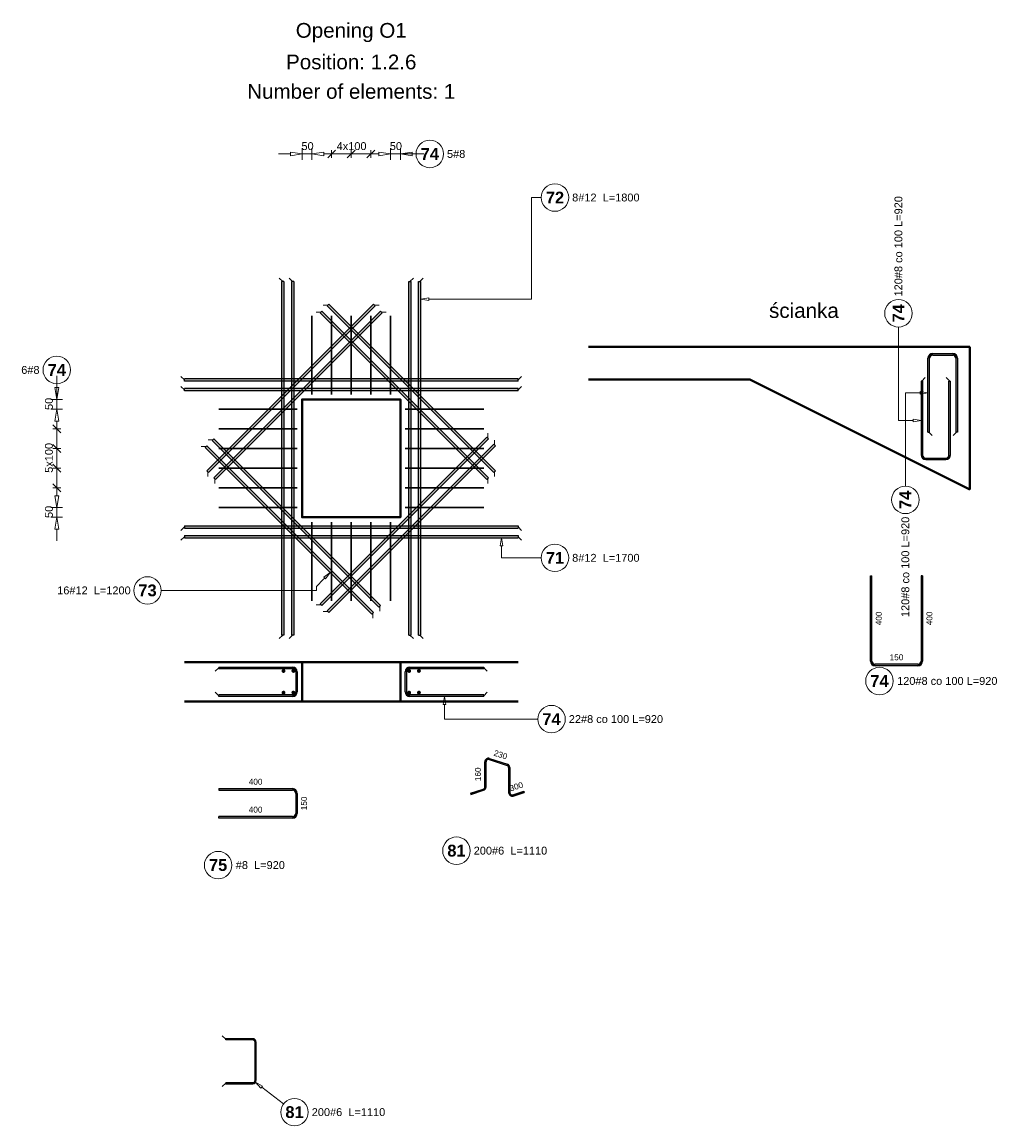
# Model space of a CAD drawing. Extents: x -1474 to 1760906, y -670977 to 75879.
# Tile 17 of 18: x 1747461 to 1752405, y -661617 to -655997. Entities that reach past the tile are written whole.
import ezdxf
from ezdxf.enums import TextEntityAlignment as Align

# ---------------------------------------------------------------- set-up
doc = ezdxf.new("R2010")
doc.units = 0
doc.header["$LTSCALE"] = 10
doc.header["$MEASUREMENT"] = 0
doc.layers.add('P-Linia1', color=3, linetype='Continuous', lineweight=40)
doc.layers.add('RCAD_deskowanie', color=3, linetype='Continuous', lineweight=40)
for name, color, linetype in [('RCAD_kształt pręta', 7, 'Continuous'), ('RCAD_opis kształtu pręta', 7, 'Continuous'), ('RCAD_opis rozkładu', 7, 'Continuous'), ('RCAD_pręt wyrzucony', 130, 'Continuous'), ('RCAD_pręty punktowe', 7, 'Continuous'), ('RCAD_rozkład pręta', 7, 'Continuous'), ('RCAD_symbole graficzne', 7, 'Continuous')]:
    doc.layers.add(name, color=color, linetype=linetype)
doc.styles.add('style1', font='arial.ttf')
doc.styles.add('style3', font='arialbd.ttf')

msp = doc.modelspace()

# ---------------------------------------------------------------- hatches: boundary and pattern name
at = {"layer": 'RCAD_kształt pręta'}
for points in [[(1748782.12773, -657318.51911), (1748794.12773, -657318.51911), (1748794.12773, -659118.51911), (1748782.12773, -659118.51911)], [(1748832.12773, -657318.51911), (1748844.12773, -657318.51911), (1748844.12773, -659118.51911), (1748832.12773, -659118.51911)], [(1749442.12773, -659118.51911), (1749430.12773, -659118.51911), (1749430.12773, -657318.51911), (1749442.12773, -657318.51911)], [(1749492.12773, -659118.51911), (1749480.12773, -659118.51911), (1749480.12773, -657318.51911), (1749492.12773, -657318.51911)], [(1748410.9936, -658290.91312), (1748402.50832, -658282.42784), (1749251.03646, -657433.8997), (1749259.52174, -657442.38498)], [(1749014.73372, -657442.38498), (1749023.219, -657433.8997), (1749871.74714, -658282.42784), (1749863.26186, -658290.91312)], [(1748446.34894, -658326.26846), (1748437.86366, -658317.78318), (1749286.3918, -657469.25504), (1749294.87708, -657477.74032)], [(1748979.37838, -657477.74032), (1748987.86366, -657469.25504), (1749836.3918, -658317.78318), (1749827.90652, -658326.26846)], [(1752082.09593, -658084.83852), (1752074.09593, -658084.83852), (1752074.09593, -657708.83852), (1752082.09593, -657708.83852)], [(1752098.09593, -657692.83852), (1752098.09593, -657684.83852), (1752200.09593, -657684.83852), (1752200.09593, -657692.83852)], [(1752216.09593, -657708.83852), (1752224.09593, -657708.83852), (1752224.09593, -658084.83852), (1752216.09593, -658084.83852)], [(1749987.12773, -657813.51911), (1749987.12773, -657825.51911), (1748287.12773, -657825.51911), (1748287.12773, -657813.51911)], [(1752038.85464, -657825.03717), (1752046.85464, -657825.03717), (1752046.85464, -658201.03717), (1752038.85464, -658201.03717)], [(1752188.85464, -658201.03717), (1752180.85464, -658201.03717), (1752180.85464, -657825.03717), (1752188.85464, -657825.03717)], [(1749987.12773, -657863.51911), (1749987.12773, -657875.51911), (1748287.12773, -657875.51911), (1748287.12773, -657863.51911)], [(1748429.37838, -658127.74032), (1748437.86366, -658119.25504), (1749286.3918, -658967.78318), (1749277.90652, -658976.26846)], [(1749827.90652, -658110.76976), (1749836.3918, -658119.25504), (1748987.86366, -658967.78318), (1748979.37838, -658959.2979)], [(1748394.02304, -658163.09566), (1748402.50832, -658154.61038), (1749251.03646, -659003.13852), (1749242.55118, -659011.6238)], [(1749863.26186, -658146.1251), (1749871.74714, -658154.61038), (1749023.219, -659003.13852), (1749014.73372, -658994.65323)], [(1752062.85464, -658225.03717), (1752062.85464, -658217.03717), (1752164.85464, -658217.03717), (1752164.85464, -658225.03717)], [(1748287.12773, -658573.51911), (1748287.12773, -658561.51911), (1749987.12773, -658561.51911), (1749987.12773, -658573.51911)], [(1748287.12773, -658623.51911), (1748287.12773, -658611.51911), (1749987.12773, -658611.51911), (1749987.12773, -658623.51911)], [(1748462.12773, -659289.01911), (1748462.12773, -659281.01911), (1748838.12773, -659281.01911), (1748838.12773, -659289.01911)], [(1749436.12773, -659289.01911), (1749436.12773, -659281.01911), (1749812.12773, -659281.01911), (1749812.12773, -659289.01911)], [(1748854.12773, -659305.01911), (1748862.12773, -659305.01911), (1748862.12773, -659407.01911), (1748854.12773, -659407.01911)], [(1749420.12773, -659407.01911), (1749412.12773, -659407.01911), (1749412.12773, -659305.01911), (1749420.12773, -659305.01911)], [(1748838.12773, -659423.01911), (1748838.12773, -659431.01911), (1748462.12773, -659431.01911), (1748462.12773, -659423.01911)], [(1749812.12773, -659423.01911), (1749812.12773, -659431.01911), (1749436.12773, -659431.01911), (1749436.12773, -659423.01911)], [(1748635.27154, -661173.08207), (1748635.27154, -661179.08207), (1748498.12773, -661179.08207), (1748498.12773, -661173.08207)], [(1748653.27154, -661384.08207), (1748647.27154, -661384.08207), (1748647.27154, -661191.08207), (1748653.27154, -661191.08207)], [(1748498.12773, -661402.08207), (1748498.12773, -661396.08207), (1748635.27154, -661396.08207), (1748635.27154, -661402.08207)]]:
    msp.add_hatch(color=4, dxfattribs=at).paths.add_polyline_path(points, flags=0)
h = msp.add_hatch(color=4, dxfattribs=at)
edge = h.paths.add_edge_path(flags=0)
edge.add_line((1752098.09593, -657684.83852), (1752098.09593, -657692.83852))
edge.add_arc((1752098.09593, -657708.83852), 16, 90, 180)
edge.add_line((1752082.09593, -657708.83852), (1752074.09593, -657708.83852))
edge.add_arc((1752098.09593, -657708.83852), 24, 450, 540, ccw=False)
h = msp.add_hatch(color=4, dxfattribs=at)
edge = h.paths.add_edge_path(flags=0)
edge.add_line((1752224.09593, -657708.83852), (1752216.09593, -657708.83852))
edge.add_arc((1752200.09593, -657708.83852), 16, 0, 90)
edge.add_line((1752200.09593, -657692.83852), (1752200.09593, -657684.83852))
edge.add_arc((1752200.09593, -657708.83852), 24, 360, 450, ccw=False)
h = msp.add_hatch(color=4, dxfattribs=at)
edge = h.paths.add_edge_path(flags=0)
edge.add_line((1752038.85464, -658201.03717), (1752046.85464, -658201.03717))
edge.add_arc((1752062.85464, -658201.03717), 16, -180, -90)
edge.add_line((1752062.85464, -658217.03717), (1752062.85464, -658225.03717))
edge.add_arc((1752062.85464, -658201.03717), 24, 180, 270, ccw=False)
h = msp.add_hatch(color=4, dxfattribs=at)
edge = h.paths.add_edge_path(flags=0)
edge.add_line((1752164.85464, -658225.03717), (1752164.85464, -658217.03717))
edge.add_arc((1752164.85464, -658201.03717), 16, -90, 0)
edge.add_line((1752180.85464, -658201.03717), (1752188.85464, -658201.03717))
edge.add_arc((1752164.85464, -658201.03717), 24, 270, 360, ccw=False)
h = msp.add_hatch(color=4, dxfattribs=at)
edge = h.paths.add_edge_path(flags=0)
edge.add_line((1748862.12773, -659305.01911), (1748854.12773, -659305.01911))
edge.add_arc((1748838.12773, -659305.01911), 16, 0, 90)
edge.add_line((1748838.12773, -659289.01911), (1748838.12773, -659281.01911))
edge.add_arc((1748838.12773, -659305.01911), 24, 360, 450, ccw=False)
h = msp.add_hatch(color=4, dxfattribs=at)
edge = h.paths.add_edge_path(flags=0)
edge.add_line((1749436.12773, -659281.01911), (1749436.12773, -659289.01911))
edge.add_arc((1749436.12773, -659305.01911), 16, 90, 180)
edge.add_line((1749420.12773, -659305.01911), (1749412.12773, -659305.01911))
edge.add_arc((1749436.12773, -659305.01911), 24, 450, 540, ccw=False)
h = msp.add_hatch(color=4, dxfattribs=at)
edge = h.paths.add_edge_path(flags=0)
edge.add_line((1748838.12773, -659431.01911), (1748838.12773, -659423.01911))
edge.add_arc((1748838.12773, -659407.01911), 16, -90, 0)
edge.add_line((1748854.12773, -659407.01911), (1748862.12773, -659407.01911))
edge.add_arc((1748838.12773, -659407.01911), 24, 270, 360, ccw=False)
h = msp.add_hatch(color=4, dxfattribs=at)
edge = h.paths.add_edge_path(flags=0)
edge.add_line((1749412.12773, -659407.01911), (1749420.12773, -659407.01911))
edge.add_arc((1749436.12773, -659407.01911), 16, -180, -90)
edge.add_line((1749436.12773, -659423.01911), (1749436.12773, -659431.01911))
edge.add_arc((1749436.12773, -659407.01911), 24, 180, 270, ccw=False)
h = msp.add_hatch(color=4, dxfattribs=at)
edge = h.paths.add_edge_path(flags=0)
edge.add_line((1748653.27154, -661191.08207), (1748647.27154, -661191.08207))
edge.add_arc((1748635.27154, -661191.08207), 12, 0, 90)
edge.add_line((1748635.27154, -661179.08207), (1748635.27154, -661173.08207))
edge.add_arc((1748635.27154, -661191.08207), 18, 360, 450, ccw=False)
h = msp.add_hatch(color=4, dxfattribs=at)
edge = h.paths.add_edge_path(flags=0)
edge.add_line((1748635.27154, -661402.08207), (1748635.27154, -661396.08207))
edge.add_arc((1748635.27154, -661384.08207), 12, -90, 0)
edge.add_line((1748647.27154, -661384.08207), (1748653.27154, -661384.08207))
edge.add_arc((1748635.27154, -661384.08207), 18, 270, 360, ccw=False)
at = {"layer": 'RCAD_pręt wyrzucony'}
for points in [[(1751788.85464, -659250.38127), (1751780.85464, -659250.38127), (1751780.85464, -658816.38127), (1751788.85464, -658816.38127)], [(1752038.85464, -658816.38127), (1752046.85464, -658816.38127), (1752046.85464, -659250.38127), (1752038.85464, -659250.38127)], [(1752022.85464, -659266.38127), (1752022.85464, -659274.38127), (1751804.85464, -659274.38127), (1751804.85464, -659266.38127)], [(1749839.3949, -659751.71104), (1749841.249, -659746.0047), (1749932.3328, -659775.59963), (1749930.4787, -659781.30596)], [(1749823.68669, -659890.72366), (1749817.68669, -659890.72366), (1749817.68669, -659763.12372), (1749823.68669, -659763.12372)], [(1749938.7705, -659792.71864), (1749944.7705, -659792.71864), (1749944.7705, -659920.31858), (1749938.7705, -659920.31858)], [(1748462.12773, -659908.00481), (1748462.12773, -659900.00481), (1748838.12773, -659900.00481), (1748838.12773, -659908.00481)], [(1749745.93637, -659929.06404), (1749744.08227, -659923.3577), (1749809.3949, -659902.13634), (1749811.249, -659907.84268)], [(1749962.3328, -659937.4376), (1749960.4787, -659931.73126), (1750016.52082, -659913.52207), (1750018.37493, -659919.22841)], [(1748854.12773, -659924.00481), (1748862.12773, -659924.00481), (1748862.12773, -660026.00481), (1748854.12773, -660026.00481)], [(1748838.12773, -660042.00481), (1748838.12773, -660050.00481), (1748462.12773, -660050.00481), (1748462.12773, -660042.00481)]]:
    msp.add_hatch(color=4, dxfattribs=at).paths.add_polyline_path(points, flags=0)
h = msp.add_hatch(color=4, dxfattribs=at)
edge = h.paths.add_edge_path(flags=0)
edge.add_line((1751780.85464, -659250.38127), (1751788.85464, -659250.38127))
edge.add_arc((1751804.85464, -659250.38127), 16, -180, -90)
edge.add_line((1751804.85464, -659266.38127), (1751804.85464, -659274.38127))
edge.add_arc((1751804.85464, -659250.38127), 24, 180, 270, ccw=False)
h = msp.add_hatch(color=4, dxfattribs=at)
edge = h.paths.add_edge_path(flags=0)
edge.add_line((1752022.85464, -659274.38127), (1752022.85464, -659266.38127))
edge.add_arc((1752022.85464, -659250.38127), 16, -90, 0)
edge.add_line((1752038.85464, -659250.38127), (1752046.85464, -659250.38127))
edge.add_arc((1752022.85464, -659250.38127), 24, 270, 360, ccw=False)
h = msp.add_hatch(color=4, dxfattribs=at)
edge = h.paths.add_edge_path(flags=0)
edge.add_line((1749841.249, -659746.0047), (1749839.3949, -659751.71104))
edge.add_arc((1749835.68669, -659763.12372), 12, 72, 180)
edge.add_line((1749823.68669, -659763.12372), (1749817.68669, -659763.12372))
edge.add_arc((1749835.68669, -659763.12372), 18, 432, 540, ccw=False)
h = msp.add_hatch(color=4, dxfattribs=at)
edge = h.paths.add_edge_path(flags=0)
edge.add_line((1749944.7705, -659792.71864), (1749938.7705, -659792.71864))
edge.add_arc((1749926.7705, -659792.71864), 12, 0, 72)
edge.add_line((1749930.4787, -659781.30596), (1749932.3328, -659775.59963))
edge.add_arc((1749926.7705, -659792.71864), 18, 360, 432, ccw=False)
h = msp.add_hatch(color=4, dxfattribs=at)
edge = h.paths.add_edge_path(flags=0)
edge.add_line((1748862.12773, -659924.00481), (1748854.12773, -659924.00481))
edge.add_arc((1748838.12773, -659924.00481), 16, 0, 90)
edge.add_line((1748838.12773, -659908.00481), (1748838.12773, -659900.00481))
edge.add_arc((1748838.12773, -659924.00481), 24, 360, 450, ccw=False)
h = msp.add_hatch(color=4, dxfattribs=at)
edge = h.paths.add_edge_path(flags=0)
edge.add_line((1749811.249, -659907.84268), (1749809.3949, -659902.13634))
edge.add_arc((1749805.68669, -659890.72366), 12, -72, 0)
edge.add_line((1749817.68669, -659890.72366), (1749823.68669, -659890.72366))
edge.add_arc((1749805.68669, -659890.72366), 18, 288, 360, ccw=False)
h = msp.add_hatch(color=4, dxfattribs=at)
edge = h.paths.add_edge_path(flags=0)
edge.add_line((1749938.7705, -659920.31858), (1749944.7705, -659920.31858))
edge.add_arc((1749956.7705, -659920.31858), 12, -180, -72)
edge.add_line((1749960.4787, -659931.73126), (1749962.3328, -659937.4376))
edge.add_arc((1749956.7705, -659920.31858), 18, 180, 288, ccw=False)
h = msp.add_hatch(color=4, dxfattribs=at)
edge = h.paths.add_edge_path(flags=0)
edge.add_line((1748838.12773, -660050.00481), (1748838.12773, -660042.00481))
edge.add_arc((1748838.12773, -660026.00481), 16, -90, 0)
edge.add_line((1748854.12773, -660026.00481), (1748862.12773, -660026.00481))
edge.add_arc((1748838.12773, -660026.00481), 24, 270, 360, ccw=False)
at = {"layer": 'RCAD_pręty punktowe'}
h = msp.add_hatch(color=1, dxfattribs=at)
edge = h.paths.add_edge_path(flags=0)
edge.add_arc((1748792.37037, -659300.77647), 10, 0, 360, ccw=False)
h = msp.add_hatch(color=1, dxfattribs=at)
edge = h.paths.add_edge_path(flags=0)
edge.add_arc((1748842.37037, -659300.77647), 10, 0, 360, ccw=False)
h = msp.add_hatch(color=1, dxfattribs=at)
edge = h.paths.add_edge_path(flags=0)
edge.add_arc((1749431.88509, -659300.77647), 10, 0, 360, ccw=False)
h = msp.add_hatch(color=1, dxfattribs=at)
edge = h.paths.add_edge_path(flags=0)
edge.add_arc((1749481.88509, -659300.77647), 10, 0, 360, ccw=False)
h = msp.add_hatch(color=1, dxfattribs=at)
edge = h.paths.add_edge_path(flags=0)
edge.add_arc((1748792.37037, -659411.26175), 10, 0, 360, ccw=False)
h = msp.add_hatch(color=1, dxfattribs=at)
edge = h.paths.add_edge_path(flags=0)
edge.add_arc((1748842.37037, -659411.26175), 10, 0, 360, ccw=False)
h = msp.add_hatch(color=1, dxfattribs=at)
edge = h.paths.add_edge_path(flags=0)
edge.add_arc((1749431.88509, -659411.26175), 10, 0, 360, ccw=False)
h = msp.add_hatch(color=1, dxfattribs=at)
edge = h.paths.add_edge_path(flags=0)
edge.add_arc((1749481.88509, -659411.26175), 10, 0, 360, ccw=False)

# ---------------------------------------------------------------- linework, layer by layer
at = {"layer": 'P-Linia1'}
for p, q in [((1752287.69148, -657651.04563), (1750345.73725, -657651.04563)), ((1752287.69148, -658376.80786), (1752287.69148, -657651.04563)), ((1750345.73725, -657817.02001), (1751167.18601, -657817.02001)), ((1751166.72754, -657816.70823), (1752287.69148, -658376.80786))]:
    msp.add_line(p, q, dxfattribs=at)
msp.add_lwpolyline([(1749387.12773, -657918.51911), (1748887.12773, -657918.51911), (1748887.12773, -658518.51911), (1749387.12773, -658518.51911)], close=True, dxfattribs=at)
at = {"layer": 'RCAD_deskowanie'}
for points in [[(1748887.12773, -658518.51911), (1749387.12773, -658518.51911), (1749387.12773, -657918.51911), (1748887.12773, -657918.51911), (1748887.12773, -658518.51911)], [(1748287.12773, -659256.01911), (1748887.12773, -659256.01911), (1748887.12773, -659456.01911), (1748287.12773, -659456.01911)], [(1748887.12773, -659256.01911), (1749387.12773, -659256.01911)], [(1749987.12773, -659256.01911), (1749387.12773, -659256.01911), (1749387.12773, -659456.01911), (1749987.12773, -659456.01911)], [(1748887.12773, -659456.01911), (1749387.12773, -659456.01911)]]:
    msp.add_lwpolyline(points, dxfattribs=at)
at = {"layer": 'RCAD_kształt pręta', "color": 2, "lineweight": 5}
for p, q in [((1748788.12773, -657318.51911), (1748770.62773, -657301.01911)), ((1748838.12773, -657318.51911), (1748820.62773, -657301.01911)), ((1749436.12773, -657318.51911), (1749453.62773, -657301.01911)), ((1749486.12773, -657318.51911), (1749503.62773, -657301.01911)), ((1749018.97636, -657438.14234), (1748994.22762, -657438.14234)), ((1749255.2791, -657438.14234), (1749280.02784, -657438.14234)), ((1748983.62102, -657473.49768), (1748958.87228, -657473.49768)), ((1749290.63444, -657473.49768), (1749315.38318, -657473.49768)), ((1748287.12773, -657819.51911), (1748269.62773, -657802.01911)), ((1749987.12773, -657819.51911), (1750004.62773, -657802.01911)), ((1752042.85464, -657825.03717), (1752060.35464, -657807.53717)), ((1752184.85464, -657825.03717), (1752167.35464, -657807.53717)), ((1748287.12773, -657869.51911), (1748269.62773, -657852.01911)), ((1749987.12773, -657869.51911), (1750004.62773, -657852.01911)), ((1749832.14916, -658115.0124), (1749832.14916, -658090.26366)), ((1752078.09593, -658084.83852), (1752095.59593, -658102.33852)), ((1752220.09593, -658084.83852), (1752202.59593, -658102.33852)), ((1748398.26568, -658158.85302), (1748373.51694, -658158.85302)), ((1748433.62102, -658123.49768), (1748408.87228, -658123.49768)), ((1749867.5045, -658150.36774), (1749867.5045, -658125.619)), ((1748406.75096, -658286.67048), (1748406.75096, -658311.41922)), ((1749867.5045, -658286.67048), (1749867.5045, -658311.41922)), ((1748442.1063, -658322.02582), (1748442.1063, -658346.77456)), ((1749832.14916, -658322.02582), (1749832.14916, -658346.77456)), ((1748287.12773, -658567.51911), (1748269.62773, -658585.01911)), ((1749987.12773, -658567.51911), (1750004.62773, -658585.01911)), ((1748287.12773, -658617.51911), (1748269.62773, -658635.01911)), ((1749987.12773, -658617.51911), (1750004.62773, -658635.01911)), ((1748983.62102, -658963.54054), (1748958.87228, -658963.54054)), ((1749018.97636, -658998.89588), (1748994.22762, -658998.89588)), ((1749246.79382, -659007.38116), (1749246.79382, -659032.12989)), ((1749282.14916, -658972.02582), (1749282.14916, -658996.77456)), ((1748788.12773, -659118.51911), (1748770.62773, -659136.01911)), ((1748838.12773, -659118.51911), (1748820.62773, -659136.01911)), ((1749436.12773, -659118.51911), (1749453.62773, -659136.01911)), ((1749486.12773, -659118.51911), (1749503.62773, -659136.01911)), ((1748462.12773, -659285.01911), (1748444.62773, -659302.51911)), ((1749812.12773, -659285.01911), (1749829.62773, -659302.51911)), ((1748462.12773, -659427.01911), (1748444.62773, -659409.51911)), ((1749812.12773, -659427.01911), (1749829.62773, -659409.51911)), ((1748498.12773, -661176.08207), (1748480.62773, -661158.58207)), ((1748498.12773, -661399.08207), (1748480.62773, -661416.58207))]:
    msp.add_line(p, q, dxfattribs=at)
at = {"layer": 'RCAD_kształt pręta', "color": 4}
for p, q in [((1748782.12773, -657318.51911), (1748782.12773, -659118.51911)), ((1748794.12773, -657318.51911), (1748782.12773, -657318.51911)), ((1748794.12773, -657318.51911), (1748794.12773, -659118.51911)), ((1748832.12773, -657318.51911), (1748832.12773, -659118.51911)), ((1748844.12773, -657318.51911), (1748832.12773, -657318.51911)), ((1748844.12773, -657318.51911), (1748844.12773, -659118.51911)), ((1749430.12773, -659118.51911), (1749430.12773, -657318.51911)), ((1749430.12773, -657318.51911), (1749442.12773, -657318.51911)), ((1749442.12773, -659118.51911), (1749442.12773, -657318.51911)), ((1749480.12773, -659118.51911), (1749480.12773, -657318.51911)), ((1749480.12773, -657318.51911), (1749492.12773, -657318.51911)), ((1749492.12773, -659118.51911), (1749492.12773, -657318.51911)), ((1748402.50832, -658282.42784), (1749251.03646, -657433.8997)), ((1748410.9936, -658290.91312), (1749259.52174, -657442.38498)), ((1749023.219, -657433.8997), (1749014.73372, -657442.38498)), ((1749014.73372, -657442.38498), (1749863.26186, -658290.91312)), ((1749023.219, -657433.8997), (1749871.74714, -658282.42784)), ((1749251.03646, -657433.8997), (1749259.52174, -657442.38498)), ((1748437.86366, -658317.78318), (1749286.3918, -657469.25504)), ((1748446.34894, -658326.26846), (1749294.87708, -657477.74032)), ((1748987.86366, -657469.25504), (1748979.37838, -657477.74032)), ((1748979.37838, -657477.74032), (1749827.90652, -658326.26846)), ((1748987.86366, -657469.25504), (1749836.3918, -658317.78318)), ((1749286.3918, -657469.25504), (1749294.87708, -657477.74032)), ((1752074.09593, -658084.83852), (1752074.09593, -657708.83852)), ((1752082.09593, -658084.83852), (1752082.09593, -657708.83852)), ((1752098.09593, -657684.83852), (1752200.09593, -657684.83852)), ((1752098.09593, -657692.83852), (1752200.09593, -657692.83852)), ((1752216.09593, -657708.83852), (1752216.09593, -658084.83852)), ((1752224.09593, -657708.83852), (1752224.09593, -658084.83852)), ((1749987.12773, -657813.51911), (1748287.12773, -657813.51911)), ((1748287.12773, -657825.51911), (1748287.12773, -657813.51911)), ((1749987.12773, -657825.51911), (1748287.12773, -657825.51911)), ((1749987.12773, -657825.51911), (1749987.12773, -657813.51911)), ((1752038.85464, -657825.03717), (1752038.85464, -658201.03717)), ((1752046.85464, -657825.03717), (1752038.85464, -657825.03717)), ((1752046.85464, -657825.03717), (1752046.85464, -658201.03717)), ((1752180.85464, -658201.03717), (1752180.85464, -657825.03717)), ((1752180.85464, -657825.03717), (1752188.85464, -657825.03717)), ((1752188.85464, -658201.03717), (1752188.85464, -657825.03717)), ((1749987.12773, -657863.51911), (1748287.12773, -657863.51911)), ((1748287.12773, -657875.51911), (1748287.12773, -657863.51911)), ((1749987.12773, -657875.51911), (1748287.12773, -657875.51911)), ((1749987.12773, -657875.51911), (1749987.12773, -657863.51911)), ((1748437.86366, -658119.25504), (1748429.37838, -658127.74032)), ((1748437.86366, -658119.25504), (1749286.3918, -658967.78318)), ((1749827.90652, -658110.76976), (1748979.37838, -658959.2979)), ((1749836.3918, -658119.25504), (1748987.86366, -658967.78318)), ((1749836.3918, -658119.25504), (1749827.90652, -658110.76976)), ((1752074.09593, -658084.83852), (1752082.09593, -658084.83852)), ((1752224.09593, -658084.83852), (1752216.09593, -658084.83852)), ((1748402.50832, -658154.61038), (1748394.02304, -658163.09566)), ((1748394.02304, -658163.09566), (1749242.55118, -659011.6238)), ((1748402.50832, -658154.61038), (1749251.03646, -659003.13852)), ((1748429.37838, -658127.74032), (1749277.90652, -658976.26846)), ((1749863.26186, -658146.1251), (1749014.73372, -658994.65323)), ((1749871.74714, -658154.61038), (1749023.219, -659003.13852)), ((1749871.74714, -658154.61038), (1749863.26186, -658146.1251)), ((1752062.85464, -658217.03717), (1752164.85464, -658217.03717)), ((1752062.85464, -658225.03717), (1752164.85464, -658225.03717)), ((1748402.50832, -658282.42784), (1748410.9936, -658290.91312)), ((1749871.74714, -658282.42784), (1749863.26186, -658290.91312)), ((1748437.86366, -658317.78318), (1748446.34894, -658326.26846)), ((1749836.3918, -658317.78318), (1749827.90652, -658326.26846)), ((1748287.12773, -658561.51911), (1749987.12773, -658561.51911)), ((1748287.12773, -658561.51911), (1748287.12773, -658573.51911)), ((1749987.12773, -658561.51911), (1749987.12773, -658573.51911)), ((1748287.12773, -658573.51911), (1749987.12773, -658573.51911)), ((1748287.12773, -658611.51911), (1749987.12773, -658611.51911)), ((1748287.12773, -658611.51911), (1748287.12773, -658623.51911)), ((1748287.12773, -658623.51911), (1749987.12773, -658623.51911)), ((1749987.12773, -658611.51911), (1749987.12773, -658623.51911)), ((1748987.86366, -658967.78318), (1748979.37838, -658959.2979)), ((1749023.219, -659003.13852), (1749014.73372, -658994.65323)), ((1749251.03646, -659003.13852), (1749242.55118, -659011.6238)), ((1749286.3918, -658967.78318), (1749277.90652, -658976.26846)), ((1748794.12773, -659118.51911), (1748782.12773, -659118.51911)), ((1748844.12773, -659118.51911), (1748832.12773, -659118.51911)), ((1749430.12773, -659118.51911), (1749442.12773, -659118.51911)), ((1749480.12773, -659118.51911), (1749492.12773, -659118.51911)), ((1748462.12773, -659281.01911), (1748838.12773, -659281.01911)), ((1748462.12773, -659281.01911), (1748462.12773, -659289.01911)), ((1748462.12773, -659289.01911), (1748838.12773, -659289.01911)), ((1749436.12773, -659281.01911), (1749812.12773, -659281.01911)), ((1749436.12773, -659289.01911), (1749812.12773, -659289.01911)), ((1749812.12773, -659281.01911), (1749812.12773, -659289.01911)), ((1748854.12773, -659305.01911), (1748854.12773, -659407.01911)), ((1748862.12773, -659305.01911), (1748862.12773, -659407.01911)), ((1749412.12773, -659407.01911), (1749412.12773, -659305.01911)), ((1749420.12773, -659407.01911), (1749420.12773, -659305.01911)), ((1748838.12773, -659423.01911), (1748462.12773, -659423.01911)), ((1748462.12773, -659431.01911), (1748462.12773, -659423.01911)), ((1748838.12773, -659431.01911), (1748462.12773, -659431.01911)), ((1749812.12773, -659423.01911), (1749436.12773, -659423.01911)), ((1749812.12773, -659431.01911), (1749436.12773, -659431.01911)), ((1749812.12773, -659431.01911), (1749812.12773, -659423.01911)), ((1748635.27154, -661173.08207), (1748498.12773, -661173.08207)), ((1748498.12773, -661179.08207), (1748498.12773, -661173.08207)), ((1748635.27154, -661179.08207), (1748498.12773, -661179.08207)), ((1748647.27154, -661384.08207), (1748647.27154, -661191.08207)), ((1748653.27154, -661384.08207), (1748653.27154, -661191.08207)), ((1748498.12773, -661396.08207), (1748635.27154, -661396.08207)), ((1748498.12773, -661396.08207), (1748498.12773, -661402.08207)), ((1748498.12773, -661402.08207), (1748635.27154, -661402.08207))]:
    msp.add_line(p, q, dxfattribs=at)
for centre, radius, start, end in [((1752098.09593, -657708.83852), 24, 90, 180), ((1752098.09593, -657708.83852), 16, 90, 180), ((1752200.09593, -657708.83852), 24, 0, 90), ((1752200.09593, -657708.83852), 16, 0, 90), ((1752062.85464, -658201.03717), 24, 180, 270), ((1752062.85464, -658201.03717), 16, 180, 270), ((1752164.85464, -658201.03717), 16, 270, 0), ((1752164.85464, -658201.03717), 24, 270, 0), ((1748838.12773, -659305.01911), 24, 0, 90), ((1748838.12773, -659305.01911), 16, 0, 90), ((1749436.12773, -659305.01911), 24, 90, 180), ((1749436.12773, -659305.01911), 16, 90, 180), ((1748838.12773, -659407.01911), 16, 270, 0), ((1748838.12773, -659407.01911), 24, 270, 0), ((1749436.12773, -659407.01911), 24, 180, 270), ((1749436.12773, -659407.01911), 16, 180, 270), ((1748635.27154, -661191.08207), 18, 0, 90), ((1748635.27154, -661191.08207), 12, 0, 90), ((1748635.27154, -661384.08207), 12, 270, 0), ((1748635.27154, -661384.08207), 18, 270, 0)]:
    msp.add_arc(centre, radius, start, end, dxfattribs=at)
at = {"layer": 'RCAD_opis kształtu pręta', "color": 8, "lineweight": 0}
for p, q in [((1750054.62773, -657408.51911), (1750054.62773, -656890.73305)), ((1750054.62773, -656890.73305), (1750104.62773, -656890.73305)), ((1749492.12773, -657408.51911), (1749532.12773, -657401.85244)), ((1749532.12773, -657415.18577), (1749492.12773, -657408.51911)), ((1749532.12773, -657415.18577), (1749532.12773, -657401.85244)), ((1749532.12773, -657408.51911), (1749532.12773, -657408.51911)), ((1749532.12773, -657408.51911), (1750054.62773, -657408.51911)), ((1751923.85464, -658025.03717), (1751923.85464, -657550.03717)), ((1752026.09593, -657884.83852), (1751959.09593, -657884.83852)), ((1751959.09593, -657884.83852), (1751959.09593, -658359.83852)), ((1752026.09593, -657884.83852), (1752034.09593, -657884.83852)), ((1752034.09593, -657878.17185), (1752074.09593, -657884.83852)), ((1752034.09593, -657878.17185), (1752034.09593, -657891.50519)), ((1752074.09593, -657884.83852), (1752034.09593, -657891.50519)), ((1751990.85464, -658025.03717), (1751923.85464, -658025.03717)), ((1751990.85464, -658025.03717), (1751998.85464, -658025.03717)), ((1751998.85464, -658018.3705), (1752038.85464, -658025.03717)), ((1751998.85464, -658018.3705), (1751998.85464, -658031.70383)), ((1752038.85464, -658025.03717), (1751998.85464, -658031.70383)), ((1749895.46106, -658663.51911), (1749902.12773, -658623.51911)), ((1749902.12773, -658623.51911), (1749908.7944, -658663.51911)), ((1749895.46106, -658663.51911), (1749908.7944, -658663.51911)), ((1749902.12773, -658663.51911), (1749902.12773, -658663.51911)), ((1749902.12773, -658663.51911), (1749902.12773, -658725.01911)), ((1749902.12773, -658725.01911), (1750104.62773, -658725.01911)), ((1748996.47802, -658833.43289), (1748959.70846, -658870.20244)), ((1748996.47802, -658833.43289), (1749002.13487, -658827.77603)), ((1748997.42083, -658823.06199), (1749030.41914, -658799.49176)), ((1748997.42083, -658823.06199), (1749006.84892, -658832.49008)), ((1749030.41914, -658799.49176), (1749006.84892, -658832.49008)), ((1748959.70846, -658891.00648), (1748169.62773, -658891.00648)), ((1748959.70846, -658870.20244), (1748959.70846, -658891.00648)), ((1749605.46106, -659471.01911), (1749612.12773, -659431.01911)), ((1749612.12773, -659431.01911), (1749618.7944, -659471.01911)), ((1749605.46106, -659471.01911), (1749618.7944, -659471.01911)), ((1749612.12773, -659479.01911), (1749612.12773, -659471.01911)), ((1749612.12773, -659479.01911), (1749612.12773, -659546.01911)), ((1749612.12773, -659546.01911), (1750087.12773, -659546.01911)), ((1748677.2716, -661424.63376), (1748649.56376, -661395.0243)), ((1748649.56376, -661395.0243), (1748685.37694, -661414.04693)), ((1748677.2716, -661424.63376), (1748685.37694, -661414.04693)), ((1748792.52163, -661504.47377), (1748681.32427, -661419.34035))]:
    msp.add_line(p, q, dxfattribs=at)
for centre in [(1750174.62773, -656890.73305), (1751923.85464, -657480.03717), (1751959.09593, -658429.83852), (1750174.62773, -658725.01911), (1748099.62773, -658891.00648), (1750157.12773, -659546.01911), (1748848.10252, -661547.02685)]:
    msp.add_circle(centre, 70, dxfattribs=at)
at = {"layer": 'RCAD_opis rozkładu', "color": 8, "lineweight": 0}
for p, q in [((1748827.12773, -656658.86808), (1748887.12773, -656668.86808)), ((1748827.12773, -656658.86808), (1748827.12773, -656678.86808)), ((1748887.12773, -656638.86808), (1748887.12773, -656698.86808)), ((1748937.12773, -656638.86808), (1748937.12773, -656698.86808)), ((1748937.12773, -656668.86808), (1748997.12773, -656658.86808)), ((1748997.12773, -656678.86808), (1748997.12773, -656658.86808)), ((1749057.12773, -656648.86808), (1749017.12773, -656688.86808)), ((1749037.12773, -656648.86808), (1749037.12773, -656688.86808)), ((1749157.12773, -656648.86808), (1749117.12773, -656688.86808)), ((1749137.12773, -656648.86808), (1749137.12773, -656688.86808)), ((1749217.12773, -656688.86808), (1749257.12773, -656648.86808)), ((1749237.12773, -656648.86808), (1749237.12773, -656688.86808)), ((1749277.12773, -656658.86808), (1749337.12773, -656668.86808)), ((1749277.12773, -656658.86808), (1749277.12773, -656678.86808)), ((1749337.12773, -656638.86808), (1749337.12773, -656698.86808)), ((1749387.12773, -656638.86808), (1749387.12773, -656698.86808)), ((1749387.12773, -656668.86808), (1749447.12773, -656658.86808)), ((1749447.12773, -656678.86808), (1749447.12773, -656658.86808)), ((1748767.12773, -656668.86808), (1748827.12773, -656668.86808)), ((1748887.12773, -656668.86808), (1748827.12773, -656678.86808)), ((1748937.12773, -656668.86808), (1748887.12773, -656668.86808)), ((1748997.12773, -656678.86808), (1748937.12773, -656668.86808)), ((1749037.12773, -656668.86808), (1748997.12773, -656668.86808)), ((1749137.12773, -656668.86808), (1749037.12773, -656668.86808)), ((1749187.12773, -656668.86808), (1749137.12773, -656668.86808)), ((1749187.12773, -656668.86808), (1749237.12773, -656668.86808)), ((1749237.12773, -656668.86808), (1749277.12773, -656668.86808)), ((1749337.12773, -656668.86808), (1749277.12773, -656678.86808)), ((1749337.12773, -656668.86808), (1749387.12773, -656668.86808)), ((1749467.12773, -656668.86808), (1749387.12773, -656668.86808)), ((1749447.12773, -656678.86808), (1749387.12773, -656668.86808)), ((1749507.12773, -656668.86808), (1749447.12773, -656668.86808)), ((1747637.4767, -657798.51911), (1747637.4767, -657858.51911)), ((1747637.4767, -657838.51911), (1747637.4767, -657918.51911)), ((1747637.4767, -657918.51911), (1747627.4767, -657858.51911)), ((1747647.4767, -657858.51911), (1747627.4767, -657858.51911)), ((1747647.4767, -657858.51911), (1747637.4767, -657918.51911)), ((1747607.4767, -657918.51911), (1747667.4767, -657918.51911)), ((1747637.4767, -657968.51911), (1747637.4767, -657918.51911)), ((1747607.4767, -657968.51911), (1747667.4767, -657968.51911)), ((1747627.4767, -658028.51911), (1747637.4767, -657968.51911)), ((1747637.4767, -657968.51911), (1747647.4767, -658028.51911)), ((1747657.4767, -658088.51911), (1747617.4767, -658048.51911)), ((1747627.4767, -658028.51911), (1747647.4767, -658028.51911)), ((1747637.4767, -658068.51911), (1747637.4767, -658028.51911)), ((1747617.4767, -658068.51911), (1747657.4767, -658068.51911)), ((1747637.4767, -658168.51911), (1747637.4767, -658068.51911)), ((1747657.4767, -658188.51911), (1747617.4767, -658148.51911)), ((1747617.4767, -658168.51911), (1747657.4767, -658168.51911)), ((1747637.4767, -658218.51911), (1747637.4767, -658168.51911)), ((1747637.4767, -658218.51911), (1747637.4767, -658268.51911)), ((1747617.4767, -658248.51911), (1747657.4767, -658288.51911)), ((1747617.4767, -658268.51911), (1747657.4767, -658268.51911)), ((1747637.4767, -658268.51911), (1747637.4767, -658368.51911)), ((1747617.4767, -658348.51911), (1747657.4767, -658388.51911)), ((1747617.4767, -658368.51911), (1747657.4767, -658368.51911)), ((1747637.4767, -658368.51911), (1747637.4767, -658408.51911)), ((1747637.4767, -658468.51911), (1747627.4767, -658408.51911)), ((1747647.4767, -658408.51911), (1747627.4767, -658408.51911)), ((1747647.4767, -658408.51911), (1747637.4767, -658468.51911)), ((1747607.4767, -658468.51911), (1747667.4767, -658468.51911)), ((1747637.4767, -658468.51911), (1747637.4767, -658518.51911)), ((1747607.4767, -658518.51911), (1747667.4767, -658518.51911)), ((1747627.4767, -658578.51911), (1747637.4767, -658518.51911)), ((1747637.4767, -658518.51911), (1747647.4767, -658578.51911)), ((1747627.4767, -658578.51911), (1747647.4767, -658578.51911)), ((1747637.4767, -658638.51911), (1747637.4767, -658578.51911))]:
    msp.add_line(p, q, dxfattribs=at)
at = {"layer": 'RCAD_opis rozkładu', "lineweight": 0}
for centre in [(1749537.12773, -656668.86808), (1747637.4767, -657768.51911)]:
    msp.add_circle(centre, 70, dxfattribs=at)
at = {"layer": 'RCAD_pręt wyrzucony', "color": 4}
for p, q in [((1751780.85464, -659250.38127), (1751780.85464, -658816.38127)), ((1751780.85464, -658816.38127), (1751788.85464, -658816.38127)), ((1751788.85464, -659250.38127), (1751788.85464, -658816.38127)), ((1752038.85464, -658816.38127), (1752038.85464, -659250.38127)), ((1752046.85464, -658816.38127), (1752038.85464, -658816.38127)), ((1752046.85464, -658816.38127), (1752046.85464, -659250.38127)), ((1752022.85464, -659266.38127), (1751804.85464, -659266.38127)), ((1752022.85464, -659274.38127), (1751804.85464, -659274.38127)), ((1749841.249, -659746.0047), (1749932.3328, -659775.59963)), ((1749817.68669, -659890.72366), (1749817.68669, -659763.12372)), ((1749823.68669, -659890.72366), (1749823.68669, -659763.12372)), ((1749839.3949, -659751.71104), (1749930.4787, -659781.30596)), ((1749938.7705, -659792.71864), (1749938.7705, -659920.31858)), ((1749944.7705, -659792.71864), (1749944.7705, -659920.31858)), ((1748462.12773, -659900.00481), (1748838.12773, -659900.00481)), ((1748462.12773, -659900.00481), (1748462.12773, -659908.00481)), ((1748462.12773, -659908.00481), (1748838.12773, -659908.00481)), ((1749744.08227, -659923.3577), (1749809.3949, -659902.13634)), ((1749745.93637, -659929.06404), (1749811.249, -659907.84268)), ((1749960.4787, -659931.73126), (1750016.52082, -659913.52207)), ((1750016.52082, -659913.52207), (1750018.37493, -659919.22841)), ((1748854.12773, -659924.00481), (1748854.12773, -660026.00481)), ((1748862.12773, -659924.00481), (1748862.12773, -660026.00481)), ((1749744.08227, -659923.3577), (1749745.93637, -659929.06404)), ((1749962.3328, -659937.4376), (1750018.37493, -659919.22841)), ((1748838.12773, -660042.00481), (1748462.12773, -660042.00481)), ((1748462.12773, -660050.00481), (1748462.12773, -660042.00481)), ((1748838.12773, -660050.00481), (1748462.12773, -660050.00481))]:
    msp.add_line(p, q, dxfattribs=at)
at = {"layer": 'RCAD_pręt wyrzucony', "color": 8, "lineweight": 0}
for centre in [(1751827.01486, -659352.01406), (1749672.9185, -660215.87518), (1748459.10055, -660289.33102)]:
    msp.add_circle(centre, 70, dxfattribs=at)
at = {"layer": 'RCAD_pręt wyrzucony', "color": 4}
for centre, radius, start, end in [((1751804.85464, -659250.38127), 24, 180, 270), ((1751804.85464, -659250.38127), 16, 180, 270), ((1752022.85464, -659250.38127), 16, 270, 0), ((1752022.85464, -659250.38127), 24, 270, 0), ((1749835.68669, -659763.12372), 18, 72, 180), ((1749835.68669, -659763.12372), 12, 72, 180), ((1749926.7705, -659792.71864), 12, 0, 72), ((1749926.7705, -659792.71864), 18, 0, 72), ((1748838.12773, -659924.00481), 24, 0, 90), ((1748838.12773, -659924.00481), 16, 0, 90), ((1749805.68669, -659890.72366), 12, 288, 360), ((1749805.68669, -659890.72366), 18, 288, 360), ((1749956.7705, -659920.31858), 18, 180, 288), ((1749956.7705, -659920.31858), 12, 180, 288), ((1748838.12773, -660026.00481), 16, 270, 0), ((1748838.12773, -660026.00481), 24, 270, 0)]:
    msp.add_arc(centre, radius, start, end, dxfattribs=at)
at = {"layer": 'RCAD_rozkład pręta', "color": 7, "linetype": 'ByBlock', "lineweight": 30}
for p, q in [((1748937.12773, -657893.51911), (1748937.12773, -657493.51911)), ((1749037.12773, -657893.51911), (1749037.12773, -657493.51911)), ((1749137.12773, -657893.51911), (1749137.12773, -657493.51911)), ((1749237.12773, -657893.51911), (1749237.12773, -657493.51911)), ((1749337.12773, -657893.51911), (1749337.12773, -657493.51911)), ((1748862.12773, -657968.51911), (1748462.12773, -657968.51911)), ((1749412.12773, -657968.51911), (1749812.12773, -657968.51911)), ((1748862.12773, -658068.51911), (1748462.12773, -658068.51911)), ((1749412.12773, -658068.51911), (1749812.12773, -658068.51911)), ((1748862.12773, -658168.51911), (1748462.12773, -658168.51911)), ((1749412.12773, -658168.51911), (1749812.12773, -658168.51911)), ((1748862.12773, -658268.51911), (1748462.12773, -658268.51911)), ((1749412.12773, -658268.51911), (1749812.12773, -658268.51911)), ((1748862.12773, -658368.51911), (1748462.12773, -658368.51911)), ((1749412.12773, -658368.51911), (1749812.12773, -658368.51911)), ((1748862.12773, -658468.51911), (1748462.12773, -658468.51911)), ((1749412.12773, -658468.51911), (1749812.12773, -658468.51911)), ((1748937.12773, -658543.51911), (1748937.12773, -658943.51911)), ((1749037.12773, -658543.51911), (1749037.12773, -658943.51911)), ((1749137.12773, -658543.51911), (1749137.12773, -658943.51911)), ((1749237.12773, -658543.51911), (1749237.12773, -658943.51911)), ((1749337.12773, -658543.51911), (1749337.12773, -658943.51911))]:
    msp.add_line(p, q, dxfattribs=at)

# ---------------------------------------------------------------- texts
at = {"layer": 'RCAD_opis kształtu pręta', "color": 1, "attachment_point": 5}
for s, insert, char_height, style in [('72', (1750174.62773, -656890.73305), 60, 'style3'), ('8#12  L=1800', (1750433.8501, -656890.73305), 40, 'style1'), ('71', (1750174.62773, -658725.01911), 60, 'style3'), ('8#12  L=1700', (1750433.8501, -658725.01911), 40, 'style1'), ('16#12  L=1200', (1747826.77643, -658891.00648), 40, 'style1'), ('73', (1748099.62773, -658891.00648), 60, 'style3'), ('74', (1750157.12773, -659546.01911), 60, 'style3'), ('22#8 co 100 L=920', (1750485.01313, -659546.01911), 40, 'style1'), ('81', (1748848.10252, -661547.02685), 60, 'style3'), ('200#6  L=1110', (1749123.17755, -661547.02685), 40, 'style1')]:
    msp.add_mtext(s, dxfattribs=dict(at, insert=insert, char_height=char_height, style=style))
at = {"layer": 'RCAD_opis kształtu pręta', "color": 1, "attachment_point": 5, "rotation": 90}
for s, insert, char_height, style in [('120#8 co 100 L=920', (1751923.85464, -657138.83662), 40, 'style1'), ('74', (1751923.85464, -657480.03717), 60, 'style3'), ('74', (1751959.09593, -658429.83852), 60, 'style3'), ('120#8 co 100 L=920', (1751959.09593, -658771.03907), 40, 'style1')]:
    msp.add_mtext(s, dxfattribs=dict(at, insert=insert, char_height=char_height, style=style))
at = {"layer": 'RCAD_opis rozkładu', "color": 2, "char_height": 40, "style": 'style1'}
for s, insert, attachment_point in [('50', (1748883.54656, -656649.291), 7), ('4x100', (1749062.6939, -656649.291), 7), ('50', (1749333.54656, -656649.291), 7), ('5#8 ', (1749671.35692, -656668.86808), 5), ('6#8 ', (1747503.13836, -657768.51911), 5)]:
    msp.add_mtext(s, dxfattribs=dict(at, insert=insert, attachment_point=attachment_point))
at = {"layer": 'RCAD_opis rozkładu', "char_height": 60, "attachment_point": 5, "style": 'style3'}
for insert in [(1749537.12773, -656668.86808), (1747637.4767, -657768.51911)]:
    msp.add_mtext('74', dxfattribs=dict(at, insert=insert))
at = {"layer": 'RCAD_opis rozkładu', "color": 2, "char_height": 40, "attachment_point": 7, "rotation": 90, "style": 'style1'}
for s, insert in [('50', (1747617.89962, -657972.10028)), ('5x100', (1747617.89962, -658292.14803)), ('50', (1747617.89962, -658522.10028))]:
    msp.add_mtext(s, dxfattribs=dict(at, insert=insert))
at = {"layer": 'RCAD_pręt wyrzucony', "color": 1, "char_height": 30, "attachment_point": 5, "style": 'style1'}
for s, insert, rotation in [('400', (1751823.85464, -659033.38127), 90), ('400', (1752081.85464, -659033.38127), 90), ('230', (1749897.6065, -659727.51519), 342), ('160', (1749782.68669, -659826.92369), 90), ('300', (1749977.68417, -659889.33969), 18), ('150', (1748897.12773, -659975.00481), 90)]:
    msp.add_mtext(s, dxfattribs=dict(at, insert=insert, rotation=rotation))
at = {"layer": 'RCAD_pręt wyrzucony', "color": 1, "attachment_point": 5}
for s, insert, char_height, style in [('150', (1751913.85464, -659231.38127), 30, 'style1'), ('74', (1751827.01486, -659352.01406), 60, 'style3'), ('400', (1748650.12773, -659865.00481), 30, 'style1'), ('400', (1748650.12773, -660007.00481), 30, 'style1'), ('81', (1749672.9185, -660215.87518), 60, 'style3'), ('75', (1748459.10055, -660289.33102), 60, 'style3')]:
    msp.add_mtext(s, dxfattribs=dict(at, insert=insert, char_height=char_height, style=style))
at = {"layer": 'RCAD_pręt wyrzucony', "color": 2, "char_height": 40, "style": 'style1'}
for s, insert, attachment_point in [('120#8 co 100 L=920', (1751917.01486, -659352.01406), 4), ('200#6  L=1110', (1749947.99353, -660215.87518), 5), ('#8  L=920', (1748549.10055, -660289.33102), 4)]:
    msp.add_mtext(s, dxfattribs=dict(at, insert=insert, attachment_point=attachment_point))
at = {"layer": 'RCAD_symbole graficzne', "color": 1, "style": 'style1'}
for s, p in [('Opening O1', (1749137.12773, -656048.86808)), ('Position: 1.2.6', (1749137.12773, -656198.86808)), ('Number of elements: 1', (1749137.12773, -656348.86808)), ('ścianka ', (1751457.0239, -657463.79835))]:
    msp.add_text(s, height=75, dxfattribs=at).set_placement(p, align=Align.MIDDLE)

doc.saveas('drawing.dxf')
